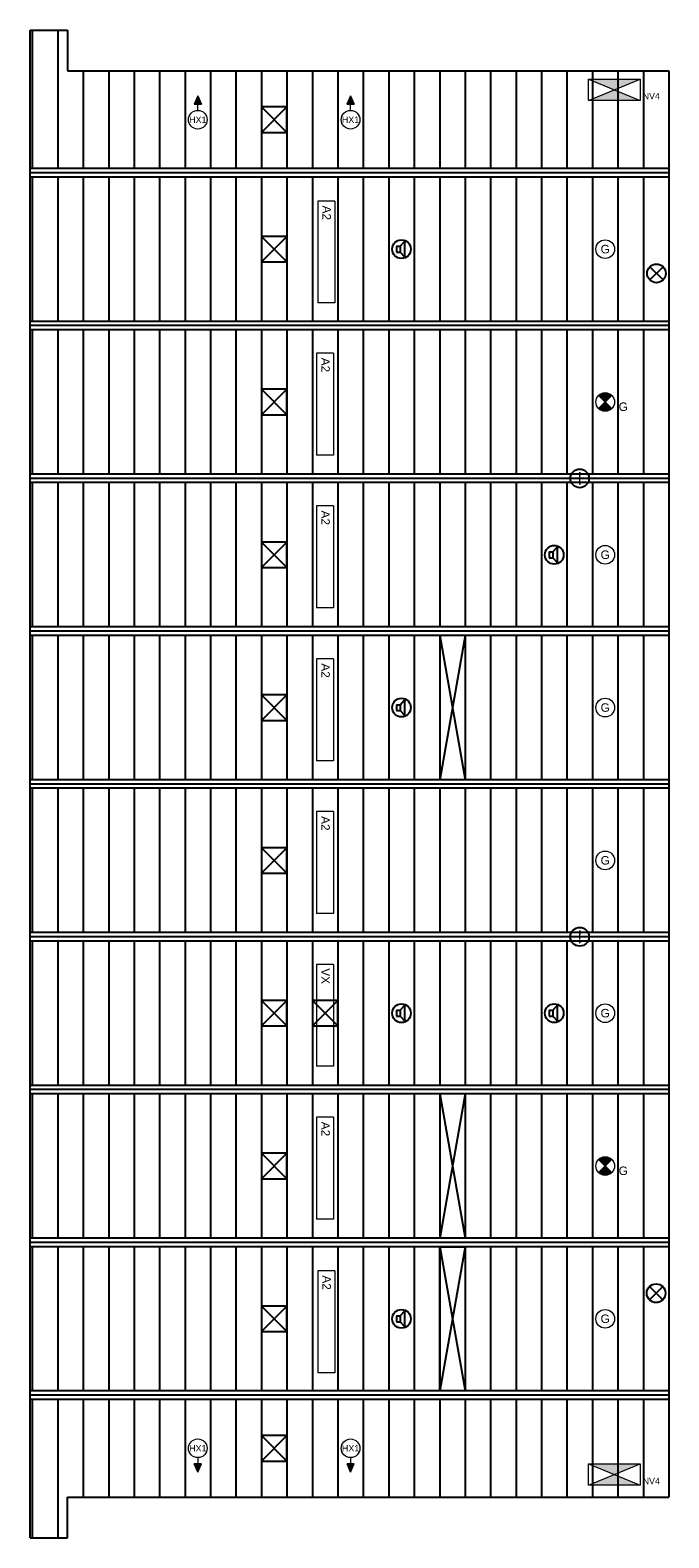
# Model space of a CAD drawing. Extents: x 7383 to 741080, y -570072 to -203000.
# Tile 11 of 32: x 512624 to 520149, y -286679 to -268919. Entities that reach past the tile are written whole.
import ezdxf

# ---------------------------------------------------------------- set-up
doc = ezdxf.new("R2010")
doc.units = 0
doc.header["$LTSCALE"] = 25
for name, color, linetype in [('0010CL', 2, 'CONTINUOUS'), ('KP-bandraster', 5, 'CONTINUOUS'), ('KP-kanthout', 3, 'CONTINUOUS'), ('KP-Lucht aanvoer', 6, 'CONTINUOUS'), ('KP-Melders', 3, 'CONTINUOUS'), ('KP-panelen', 1, 'CONTINUOUS')]:
    doc.layers.add(name, color=color, linetype=linetype)
doc.layers.add('KP-Verlichting', color=2, linetype='CONTINUOUS', lineweight=18)
doc.styles.add('arial', font='ARIAL.TTF')

msp = doc.modelspace()

# ---------------------------------------------------------------- hatches: boundary and pattern name
at = {"layer": 'KP-Verlichting', "linetype": 'Continuous'}
h = msp.add_hatch(color=256, dxfattribs=at)
h.paths.add_polyline_path([(519201.7, -269494.2), (519506.4, -269619.9), (519811.1, -269494.2)])
h.paths.add_polyline_path([(519811.1, -269745.5), (519506.4, -269619.9), (519201.7, -269745.5)])
h = msp.add_hatch(color=256, dxfattribs=at)
h.paths.add_polyline_path([(514599.1, -269691.8), (514599.1, -269789.6), (514641.2, -269789.6)])
h.paths.add_polyline_path([(514599.1, -269691.8), (514557, -269789.6), (514599.1, -269789.6)])
h = msp.add_hatch(color=256, dxfattribs=at)
h.paths.add_polyline_path([(516399.1, -269691.8), (516399.1, -269789.6), (516441.2, -269789.6)])
h.paths.add_polyline_path([(516399.1, -269691.8), (516357, -269789.6), (516399.1, -269789.6)])
h = msp.add_hatch(color=256, dxfattribs=at)
h.paths.add_polyline_path([(519321.4, -273221), (519399.1, -273298.8), (519476.9, -273221, 0.4142136)])
h.paths.add_polyline_path([(519321.4, -273376.5, 0.4142136), (519476.9, -273376.5), (519399.1, -273298.8)])
h = msp.add_hatch(color=256, dxfattribs=at)
h.paths.add_polyline_path([(519321.4, -282221), (519399.1, -282298.8), (519476.9, -282221, 0.4142136)])
h.paths.add_polyline_path([(519321.4, -282376.5, 0.4142136), (519476.9, -282376.5), (519399.1, -282298.8)])
h = msp.add_hatch(color=256, dxfattribs=at)
h.paths.add_polyline_path([(514599.2, -285905.7), (514599.1, -285807.9), (514557.1, -285807.9)])
h.paths.add_polyline_path([(514599.2, -285905.7), (514641.2, -285807.9), (514599.1, -285807.9)])
h = msp.add_hatch(color=256, dxfattribs=at)
h.paths.add_polyline_path([(516399.2, -285905.7), (516399.1, -285807.9), (516357.1, -285807.9)])
h.paths.add_polyline_path([(516399.2, -285905.7), (516441.2, -285807.9), (516399.1, -285807.9)])
h = msp.add_hatch(color=256, dxfattribs=at)
h.paths.add_polyline_path([(519201.7, -285808.1), (519506.4, -285933.8), (519811.1, -285808.1)])
h.paths.add_polyline_path([(519811.1, -286059.5), (519506.4, -285933.8), (519201.7, -286059.5)])

# ---------------------------------------------------------------- linework, layer by layer
at = {"layer": '0010CL', "linetype": 'Continuous'}
for p, q in [((520149.1, -270598.8), (512623.9, -270598.8)), ((520149.1, -272398.8), (512623.9, -272398.8)), ((520149.1, -274198.8), (512623.9, -274198.8)), ((520149.1, -275998.8), (512623.9, -275998.8)), ((520149.1, -277798.8), (512623.9, -277798.8)), ((520149.1, -279598.8), (512623.9, -279598.8)), ((520149.1, -281398.8), (512623.9, -281398.8)), ((520149.1, -283198.8), (512623.9, -283198.8)), ((520149.1, -284998.8), (512623.9, -284998.8))]:
    msp.add_line(p, q, dxfattribs=at)
at = {"layer": 'KP-bandraster', "linetype": 'Continuous'}
for p, q in [((520149.1, -270548.8), (512623.9, -270548.8)), ((520149.1, -270648.8), (512623.9, -270648.8)), ((520149.1, -272348.8), (512623.9, -272348.8)), ((520149.1, -272448.8), (512623.9, -272448.8)), ((520149.1, -274148.8), (512623.9, -274148.8)), ((520149.1, -274248.8), (512623.9, -274248.8)), ((520149.1, -275948.8), (512623.9, -275948.8)), ((520149.1, -276048.8), (512623.9, -276048.8)), ((520149.1, -277748.8), (512623.9, -277748.8)), ((520149.1, -277848.8), (512623.9, -277848.8)), ((520149.1, -279548.8), (512623.9, -279548.8)), ((520149.1, -279648.8), (512623.9, -279648.8)), ((520149.1, -281348.8), (512623.9, -281348.8)), ((520149.1, -281448.8), (512623.9, -281448.8)), ((520149.1, -283148.8), (512623.9, -283148.8)), ((520149.1, -283248.8), (512623.9, -283248.8)), ((520149.1, -284948.8), (512623.9, -284948.8)), ((520149.1, -285048.8), (512623.9, -285048.8))]:
    msp.add_line(p, q, dxfattribs=at)
at = {"layer": 'KP-kanthout', "linetype": 'Continuous'}
for p, q in [((512623.9, -286678.8), (512623.9, -268918.8)), ((512623.9, -268918.8), (513062.4, -268918.8)), ((513062.4, -268918.8), (513062.4, -269398.8)), ((513062.4, -269398.8), (520149.1, -269398.8)), ((520149.1, -269398.8), (520149.1, -286198.8)), ((513062.4, -286678.8), (513062.4, -286198.8)), ((513062.4, -286198.8), (520149.1, -286198.8)), ((512623.9, -286678.8), (513062.4, -286678.8))]:
    msp.add_line(p, q, dxfattribs=at)
at = {"layer": 'KP-Lucht aanvoer', "linetype": 'Continuous'}
for p, q in [((515349.3, -269823.8), (515349.2, -270123.8)), ((515349.2, -270123.8), (515649, -269823.8)), ((515649, -269823.8), (515349.3, -269823.8)), ((515349.3, -269823.8), (515649.2, -270123.8)), ((515649.2, -270123.8), (515649, -269823.8)), ((515349.2, -270123.8), (515649.2, -270123.8)), ((515349.3, -271348.8), (515349.2, -271648.8)), ((515349.2, -271648.8), (515649, -271348.8)), ((515649, -271348.8), (515349.3, -271348.8)), ((515349.3, -271348.8), (515649.2, -271648.8)), ((515649.2, -271648.8), (515649, -271348.8)), ((515349.2, -271648.8), (515649.2, -271648.8)), ((515349.3, -273148.8), (515349.2, -273448.8)), ((515349.2, -273448.8), (515649, -273148.8)), ((515649, -273148.8), (515349.3, -273148.8)), ((515349.3, -273148.8), (515649.2, -273448.8)), ((515649.2, -273448.8), (515649, -273148.8)), ((515349.2, -273448.8), (515649.2, -273448.8)), ((515349.3, -274948.8), (515349.2, -275248.8)), ((515349.2, -275248.8), (515649, -274948.8)), ((515649, -274948.8), (515349.3, -274948.8)), ((515349.3, -274948.8), (515649.2, -275248.8)), ((515649.2, -275248.8), (515649, -274948.8)), ((515349.2, -275248.8), (515649.2, -275248.8)), ((517449.1, -276048.8), (517749.1, -277748.8)), ((517749.1, -276048.8), (517449.1, -277748.8)), ((515349.3, -276748.8), (515349.2, -277048.8)), ((515349.2, -277048.8), (515649, -276748.8)), ((515649, -276748.8), (515349.3, -276748.8)), ((515349.3, -276748.8), (515649.2, -277048.8)), ((515649.2, -277048.8), (515649, -276748.8)), ((515349.2, -277048.8), (515649.2, -277048.8)), ((515349.3, -278548.8), (515349.2, -278848.8)), ((515349.2, -278848.8), (515649, -278548.8)), ((515649, -278548.8), (515349.3, -278548.8)), ((515349.3, -278548.8), (515649.2, -278848.8)), ((515649.2, -278848.8), (515649, -278548.8)), ((515349.2, -278848.8), (515649.2, -278848.8)), ((515349.3, -280348.8), (515349.2, -280648.8)), ((515349.2, -280648.8), (515649, -280348.8)), ((515649, -280348.8), (515349.3, -280348.8)), ((515349.3, -280348.8), (515649.2, -280648.8)), ((515649.2, -280648.8), (515649, -280348.8)), ((515949.3, -280348.8), (515949.2, -280648.8)), ((515949.2, -280648.8), (516249, -280348.8)), ((516249, -280348.8), (515949.3, -280348.8)), ((515949.3, -280348.8), (516249.2, -280648.8)), ((516249.2, -280648.8), (516249, -280348.8)), ((515349.2, -280648.8), (515649.2, -280648.8)), ((515949.2, -280648.8), (516249.2, -280648.8)), ((517449.1, -281448.8), (517749.1, -283148.8)), ((517749.1, -281448.8), (517449.1, -283148.8)), ((515349.3, -282148.8), (515349.2, -282448.8)), ((515349.2, -282448.8), (515649, -282148.8)), ((515649, -282148.8), (515349.3, -282148.8)), ((515349.3, -282148.8), (515649.2, -282448.8)), ((515649.2, -282448.8), (515649, -282148.8)), ((515349.2, -282448.8), (515649.2, -282448.8)), ((517449.1, -283248.8), (517749.1, -283248.8)), ((517449.1, -284948.8), (517449.1, -283248.8)), ((517449.1, -283248.8), (517749.1, -284948.8)), ((517749.1, -283248.8), (517449.1, -284948.8)), ((517749.1, -283248.8), (517749.1, -284948.8)), ((515349.3, -283948.8), (515349.2, -284248.8)), ((515349.2, -284248.8), (515649, -283948.8)), ((515649, -283948.8), (515349.3, -283948.8)), ((515349.3, -283948.8), (515649.2, -284248.8)), ((515649.2, -284248.8), (515649, -283948.8)), ((515349.2, -284248.8), (515649.2, -284248.8)), ((517749.1, -284948.8), (517449.1, -284948.8)), ((515349.3, -285473.8), (515349.2, -285773.8)), ((515349.2, -285773.8), (515649, -285473.8)), ((515649, -285473.8), (515349.3, -285473.8)), ((515349.3, -285473.8), (515649.2, -285773.8)), ((515649.2, -285773.8), (515649, -285473.8)), ((515349.2, -285773.8), (515649.2, -285773.8))]:
    msp.add_line(p, q, dxfattribs=at)
at = {"layer": 'KP-Melders', "linetype": 'Continuous'}
for p, q in [((516939.2, -271464.3), (516982.3, -271464.3)), ((516939.2, -271464.3), (516939.2, -271534.3)), ((516939.2, -271534.3), (516982.3, -271534.3)), ((516939.2, -271534.3), (516982.3, -271534.3)), ((516982.3, -271464.3), (517034.3, -271409)), ((516982.3, -271464.3), (516982.3, -271534.3)), ((516982.3, -271534.3), (517034.3, -271589.7)), ((517034.3, -271409), (517034.3, -271589.7)), ((519924.9, -271861.8), (520080.4, -271706.2)), ((519924.9, -271706.2), (520080.4, -271861.8)), ((518739.2, -275064.3), (518782.3, -275064.3)), ((518739.2, -275064.3), (518739.2, -275134.3)), ((518782.3, -275064.3), (518834.3, -275009)), ((518782.3, -275064.3), (518782.3, -275134.3)), ((518834.3, -275009), (518834.3, -275189.7)), ((518739.2, -275134.3), (518782.3, -275134.3)), ((518739.2, -275134.3), (518782.3, -275134.3)), ((518782.3, -275134.3), (518834.3, -275189.7)), ((516939.2, -276864.3), (516982.3, -276864.3)), ((516939.2, -276864.3), (516939.2, -276934.3)), ((516982.3, -276864.3), (517034.3, -276809)), ((516982.3, -276864.3), (516982.3, -276934.3)), ((517034.3, -276809), (517034.3, -276989.7)), ((516939.2, -276934.3), (516982.3, -276934.3)), ((516939.2, -276934.3), (516982.3, -276934.3)), ((516982.3, -276934.3), (517034.3, -276989.7)), ((516982.3, -280464.3), (517034.3, -280409)), ((517034.3, -280409), (517034.3, -280589.7)), ((518782.3, -280464.3), (518834.3, -280409)), ((518834.3, -280409), (518834.3, -280589.7)), ((516939.2, -280464.3), (516982.3, -280464.3)), ((516939.2, -280464.3), (516939.2, -280534.3)), ((516939.2, -280534.3), (516982.3, -280534.3)), ((516939.2, -280534.3), (516982.3, -280534.3)), ((516982.3, -280464.3), (516982.3, -280534.3)), ((516982.3, -280534.3), (517034.3, -280589.7)), ((518739.2, -280464.3), (518782.3, -280464.3)), ((518739.2, -280464.3), (518739.2, -280534.3)), ((518739.2, -280534.3), (518782.3, -280534.3)), ((518739.2, -280534.3), (518782.3, -280534.3)), ((518782.3, -280464.3), (518782.3, -280534.3)), ((518782.3, -280534.3), (518834.3, -280589.7)), ((519921.1, -283874.6), (520076.6, -283719.1)), ((519921.1, -283719.1), (520076.6, -283874.6)), ((516939.2, -284064.3), (516982.3, -284064.3)), ((516939.2, -284064.3), (516939.2, -284134.3)), ((516939.2, -284134.3), (516982.3, -284134.3)), ((516939.2, -284134.3), (516982.3, -284134.3)), ((516982.3, -284064.3), (517034.3, -284009)), ((516982.3, -284064.3), (516982.3, -284134.3)), ((516982.3, -284134.3), (517034.3, -284189.7)), ((517034.3, -284009), (517034.3, -284189.7))]:
    msp.add_line(p, q, dxfattribs=at)
for centre in [(516999.1, -271498.8), (520002.7, -271784), (519099.1, -274198.8), (518799.1, -275098.8), (516999.1, -276898.8), (519099.1, -279598.8), (516999.1, -280498.8), (518799.1, -280498.8), (519998.8, -283796.9), (516999.1, -284098.8)]:
    msp.add_circle(centre, 110, dxfattribs=at)
at = {"layer": 'KP-panelen', "linetype": 'Continuous'}
for p, q in [((512649.1, -268918.8), (512649.1, -270548.8)), ((512949.1, -268918.8), (512949.1, -270548.8)), ((513249.1, -269398.8), (513249.1, -270548.8)), ((513549.1, -269398.8), (513549.1, -270548.8)), ((513849.1, -269398.8), (513849.1, -270548.8)), ((514149.1, -269398.8), (514149.1, -270548.8)), ((514449.1, -269398.8), (514449.1, -270548.8)), ((514749.1, -269398.8), (514749.1, -270548.8)), ((515049.1, -269398.8), (515049.1, -270548.8)), ((515349.1, -269398.8), (515349.1, -270548.8)), ((515649.1, -269398.8), (515649.1, -270548.8)), ((515949.1, -269398.8), (515949.1, -270548.8)), ((516249.1, -269398.8), (516249.1, -270548.8)), ((516549.1, -269398.8), (516549.1, -270548.8)), ((516849.1, -269398.8), (516849.1, -270548.8)), ((517149.1, -269398.8), (517149.1, -270548.8)), ((517449.1, -269398.8), (517449.1, -270548.8)), ((517749.1, -269398.8), (517749.1, -270548.8)), ((518049.1, -269398.8), (518049.1, -270548.8)), ((518349.1, -269398.8), (518349.1, -270548.8)), ((518649.1, -269398.8), (518649.1, -270548.8)), ((518949.1, -269398.8), (518949.1, -270548.8)), ((519249.1, -269398.8), (519249.1, -270548.8)), ((519549.1, -269398.8), (519549.1, -270548.8)), ((519849.1, -269398.8), (519849.1, -270548.8)), ((512649.1, -270637.2), (512649.1, -272337.2)), ((512949.1, -270637.2), (512949.1, -272337.2)), ((513249.1, -270637.2), (513249.1, -272337.2)), ((513549.1, -270637.2), (513549.1, -272337.2)), ((513849.1, -270637.2), (513849.1, -272337.2)), ((514149.1, -270637.2), (514149.1, -272337.2)), ((514449.1, -270637.2), (514449.1, -272337.2)), ((514749.1, -270637.2), (514749.1, -272337.2)), ((515049.1, -270637.2), (515049.1, -272337.2)), ((515349.1, -270648.8), (515349.1, -272348.8)), ((515649.1, -270648.8), (515649.1, -272348.8)), ((515949.1, -270648.8), (515949.1, -272348.8)), ((516249.1, -270648.8), (516249.1, -272348.8)), ((516549.1, -270648.8), (516549.1, -272348.8)), ((516849.1, -270648.8), (516849.1, -272348.8)), ((517149.1, -270648.8), (517149.1, -272348.8)), ((517449.1, -270648.8), (517449.1, -272348.8)), ((517749.1, -270648.8), (517749.1, -272348.8)), ((518049.1, -270648.8), (518049.1, -272348.8)), ((518349.1, -270648.8), (518349.1, -272348.8)), ((518649.1, -270648.8), (518649.1, -272348.8)), ((518949.1, -270648.8), (518949.1, -272348.8)), ((519249.1, -270648.8), (519249.1, -272348.8)), ((519549.1, -270648.8), (519549.1, -272348.8)), ((519849.1, -270648.8), (519849.1, -272348.8)), ((512649.1, -272437.2), (512649.1, -274137.2)), ((512949.1, -272437.2), (512949.1, -274137.2)), ((513249.1, -272437.2), (513249.1, -274137.2)), ((513549.1, -272437.2), (513549.1, -274137.2)), ((513849.1, -272437.2), (513849.1, -274137.2)), ((514149.1, -272437.2), (514149.1, -274137.2)), ((514449.1, -272437.2), (514449.1, -274137.2)), ((514749.1, -272437.2), (514749.1, -274137.2)), ((515049.1, -272437.2), (515049.1, -274137.2)), ((515349.1, -272448.8), (515349.1, -274148.8)), ((515649.1, -272448.8), (515649.1, -274148.8)), ((515949.1, -272448.8), (515949.1, -274148.8)), ((516249.1, -272448.8), (516249.1, -274148.8)), ((516549.1, -272448.8), (516549.1, -274148.8)), ((516849.1, -272448.8), (516849.1, -274148.8)), ((517149.1, -272448.8), (517149.1, -274148.8)), ((517449.1, -272448.8), (517449.1, -274148.8)), ((517749.1, -272448.8), (517749.1, -274148.8)), ((518049.1, -272448.8), (518049.1, -274148.8)), ((518349.1, -272448.8), (518349.1, -274148.8)), ((518649.1, -272448.8), (518649.1, -274148.8)), ((518949.1, -272448.8), (518949.1, -274148.8)), ((519249.1, -272448.8), (519249.1, -274148.8)), ((519549.1, -272448.8), (519549.1, -274148.8)), ((519849.1, -272448.8), (519849.1, -274148.8)), ((512649.1, -274237.2), (512649.1, -275937.2)), ((512949.1, -274237.2), (512949.1, -275937.2)), ((513249.1, -274237.2), (513249.1, -275937.2)), ((513549.1, -274237.2), (513549.1, -275937.2)), ((513849.1, -274237.2), (513849.1, -275937.2)), ((514149.1, -274237.2), (514149.1, -275937.2)), ((514449.1, -274237.2), (514449.1, -275937.2)), ((514749.1, -274237.2), (514749.1, -275937.2)), ((515049.1, -274237.2), (515049.1, -275937.2)), ((515349.1, -274248.8), (515349.1, -275948.8)), ((515649.1, -274248.8), (515649.1, -275948.8)), ((515949.1, -274248.8), (515949.1, -275948.8)), ((516249.1, -274248.8), (516249.1, -275948.8)), ((516549.1, -274248.8), (516549.1, -275948.8)), ((516849.1, -274248.8), (516849.1, -275948.8)), ((517149.1, -274248.8), (517149.1, -275948.8)), ((517449.1, -274248.8), (517449.1, -275948.8)), ((517749.1, -274248.8), (517749.1, -275948.8)), ((518049.1, -274248.8), (518049.1, -275948.8)), ((518349.1, -274248.8), (518349.1, -275948.8)), ((518649.1, -274248.8), (518649.1, -275948.8)), ((518949.1, -274248.8), (518949.1, -275948.8)), ((519249.1, -274248.8), (519249.1, -275948.8)), ((519549.1, -274248.8), (519549.1, -275948.8)), ((519849.1, -274248.8), (519849.1, -275948.8)), ((512649.1, -276037.2), (512649.1, -277737.2)), ((512949.1, -276037.2), (512949.1, -277737.2)), ((513249.1, -276037.2), (513249.1, -277737.2)), ((513549.1, -276037.2), (513549.1, -277737.2)), ((513849.1, -276037.2), (513849.1, -277737.2)), ((514149.1, -276037.2), (514149.1, -277737.2)), ((514449.1, -276037.2), (514449.1, -277737.2)), ((514749.1, -276037.2), (514749.1, -277737.2)), ((515049.1, -276037.2), (515049.1, -277737.2)), ((515349.1, -276048.8), (515349.1, -277748.8)), ((515649.1, -276048.8), (515649.1, -277748.8)), ((515949.1, -276048.8), (515949.1, -277748.8)), ((516249.1, -276048.8), (516249.1, -277748.8)), ((516549.1, -276048.8), (516549.1, -277748.8)), ((516849.1, -276048.8), (516849.1, -277748.8)), ((517149.1, -276048.8), (517149.1, -277748.8)), ((517449.1, -276048.8), (517449.1, -277748.8)), ((517749.1, -276048.8), (517749.1, -277748.8)), ((518049.1, -276048.8), (518049.1, -277748.8)), ((518349.1, -276048.8), (518349.1, -277748.8)), ((518649.1, -276048.8), (518649.1, -277748.8)), ((518949.1, -276048.8), (518949.1, -277748.8)), ((519249.1, -276048.8), (519249.1, -277748.8)), ((519549.1, -276048.8), (519549.1, -277748.8)), ((519849.1, -276048.8), (519849.1, -277748.8)), ((512649.1, -277837.2), (512649.1, -279537.2)), ((512949.1, -277837.2), (512949.1, -279537.2)), ((513249.1, -277837.2), (513249.1, -279537.2)), ((513549.1, -277837.2), (513549.1, -279537.2)), ((513849.1, -277837.2), (513849.1, -279537.2)), ((514149.1, -277837.2), (514149.1, -279537.2)), ((514449.1, -277837.2), (514449.1, -279537.2)), ((514749.1, -277837.2), (514749.1, -279537.2)), ((515049.1, -277837.2), (515049.1, -279537.2)), ((515349.1, -277848.8), (515349.1, -279548.8)), ((515649.1, -277848.8), (515649.1, -279548.8)), ((515949.1, -277848.8), (515949.1, -279548.8)), ((516249.1, -277848.8), (516249.1, -279548.8)), ((516549.1, -277848.8), (516549.1, -279548.8)), ((516849.1, -277848.8), (516849.1, -279548.8)), ((517149.1, -277848.8), (517149.1, -279548.8)), ((517449.1, -277848.8), (517449.1, -279548.8)), ((517749.1, -277848.8), (517749.1, -279548.8)), ((518049.1, -277848.8), (518049.1, -279548.8)), ((518349.1, -277848.8), (518349.1, -279548.8)), ((518649.1, -277848.8), (518649.1, -279548.8)), ((518949.1, -277848.8), (518949.1, -279548.8)), ((519249.1, -277848.8), (519249.1, -279548.8)), ((519549.1, -277848.8), (519549.1, -279548.8)), ((519849.1, -277848.8), (519849.1, -279548.8)), ((512649.1, -279637.2), (512649.1, -281337.2)), ((512949.1, -279637.2), (512949.1, -281337.2)), ((513249.1, -279637.2), (513249.1, -281337.2)), ((513549.1, -279637.2), (513549.1, -281337.2)), ((513849.1, -279637.2), (513849.1, -281337.2)), ((514149.1, -279637.2), (514149.1, -281337.2)), ((514449.1, -279637.2), (514449.1, -281337.2)), ((514749.1, -279637.2), (514749.1, -281337.2)), ((515049.1, -279637.2), (515049.1, -281337.2)), ((515349.1, -279648.8), (515349.1, -281348.8)), ((515649.1, -279648.8), (515649.1, -281348.8)), ((515949.1, -279648.8), (515949.1, -281348.8)), ((516249.1, -279648.8), (516249.1, -281348.8)), ((516549.1, -279648.8), (516549.1, -281348.8)), ((516849.1, -279648.8), (516849.1, -281348.8)), ((517149.1, -279648.8), (517149.1, -281348.8)), ((517449.1, -279648.8), (517449.1, -281348.8)), ((517749.1, -279648.8), (517749.1, -281348.8)), ((518049.1, -279648.8), (518049.1, -281348.8)), ((518349.1, -279648.8), (518349.1, -281348.8)), ((518649.1, -279648.8), (518649.1, -281348.8)), ((518949.1, -279648.8), (518949.1, -281348.8)), ((519249.1, -279648.8), (519249.1, -281348.8)), ((519549.1, -279648.8), (519549.1, -281348.8)), ((519849.1, -279648.8), (519849.1, -281348.8)), ((512649.1, -281437.2), (512649.1, -283137.2)), ((512949.1, -281437.2), (512949.1, -283137.2)), ((513249.1, -281437.2), (513249.1, -283137.2)), ((513549.1, -281437.2), (513549.1, -283137.2)), ((513849.1, -281437.2), (513849.1, -283137.2)), ((514149.1, -281437.2), (514149.1, -283137.2)), ((514449.1, -281437.2), (514449.1, -283137.2)), ((514749.1, -281437.2), (514749.1, -283137.2)), ((515049.1, -281437.2), (515049.1, -283137.2)), ((515349.1, -281448.8), (515349.1, -283148.8)), ((515649.1, -281448.8), (515649.1, -283148.8)), ((515949.1, -281448.8), (515949.1, -283148.8)), ((516249.1, -281448.8), (516249.1, -283148.8)), ((516549.1, -281448.8), (516549.1, -283148.8)), ((516849.1, -281448.8), (516849.1, -283148.8)), ((517149.1, -281448.8), (517149.1, -283148.8)), ((517449.1, -281448.8), (517449.1, -283148.8)), ((517749.1, -281448.8), (517749.1, -283148.8)), ((518049.1, -281448.8), (518049.1, -283148.8)), ((518349.1, -281448.8), (518349.1, -283148.8)), ((518649.1, -281448.8), (518649.1, -283148.8)), ((518949.1, -281448.8), (518949.1, -283148.8)), ((519249.1, -281448.8), (519249.1, -283148.8)), ((519549.1, -281448.8), (519549.1, -283148.8)), ((519849.1, -281448.8), (519849.1, -283148.8)), ((512649.1, -283237.2), (512649.1, -284937.2)), ((512949.1, -283237.2), (512949.1, -284937.2)), ((513249.1, -283237.2), (513249.1, -284937.2)), ((513549.1, -283237.2), (513549.1, -284937.2)), ((513849.1, -283237.2), (513849.1, -284937.2)), ((514149.1, -283237.2), (514149.1, -284937.2)), ((514449.1, -283237.2), (514449.1, -284937.2)), ((514749.1, -283237.2), (514749.1, -284937.2)), ((515049.1, -283237.2), (515049.1, -284937.2)), ((515349.1, -283248.8), (515349.1, -284948.8)), ((515649.1, -283248.8), (515649.1, -284948.8)), ((515949.1, -283248.8), (515949.1, -284948.8)), ((516249.1, -283248.8), (516249.1, -284948.8)), ((516549.1, -283248.8), (516549.1, -284948.8)), ((516849.1, -283248.8), (516849.1, -284948.8)), ((517149.1, -283248.8), (517149.1, -284948.8)), ((517449.1, -283248.8), (517449.1, -284948.8)), ((517749.1, -283248.8), (517749.1, -284948.8)), ((518049.1, -283248.8), (518049.1, -284948.8)), ((518349.1, -283248.8), (518349.1, -284948.8)), ((518649.1, -283248.8), (518649.1, -284948.8)), ((518949.1, -283248.8), (518949.1, -284948.8)), ((519249.1, -283248.8), (519249.1, -284948.8)), ((519549.1, -283248.8), (519549.1, -284948.8)), ((519849.1, -283248.8), (519849.1, -284948.8)), ((512649.1, -285037.2), (512649.1, -286678.8)), ((512949.1, -285037.2), (512949.1, -286678.8)), ((513249.1, -285037.2), (513249.1, -286198.8)), ((513549.1, -285037.2), (513549.1, -286198.8)), ((513849.1, -285037.2), (513849.1, -286198.8)), ((514149.1, -285037.2), (514149.1, -286198.8)), ((514449.1, -285037.2), (514449.1, -286198.8)), ((514749.1, -285037.2), (514749.1, -286198.8)), ((515049.1, -285037.2), (515049.1, -286198.8)), ((515349.1, -285048.8), (515349.1, -286198.8)), ((515649.1, -285048.8), (515649.1, -286198.8)), ((515949.1, -285048.8), (515949.1, -286198.8)), ((516249.1, -285048.8), (516249.1, -286198.8)), ((516549.1, -285048.8), (516549.1, -286198.8)), ((516849.1, -285048.8), (516849.1, -286198.8)), ((517149.1, -285048.8), (517149.1, -286198.8)), ((517449.1, -285048.8), (517449.1, -286198.8)), ((517749.1, -285048.8), (517749.1, -286198.8)), ((518049.1, -285048.8), (518049.1, -286198.8)), ((518349.1, -285048.8), (518349.1, -286198.8)), ((518649.1, -285048.8), (518649.1, -286198.8)), ((518949.1, -285048.8), (518949.1, -286198.8)), ((519249.1, -285048.8), (519249.1, -286198.8)), ((519549.1, -285048.8), (519549.1, -286198.8)), ((519849.1, -285048.8), (519849.1, -286198.8))]:
    msp.add_line(p, q, dxfattribs=at)
at = {"layer": 'KP-Verlichting', "linetype": 'Continuous'}
for p, q in [((519201.7, -269494.2), (519811.1, -269494.2)), ((519201.7, -269745.5), (519201.7, -269494.2)), ((519201.7, -269745.5), (519811.1, -269494.2)), ((519201.7, -269494.2), (519811.1, -269745.5)), ((519811.1, -269494.2), (519811.1, -269745.5)), ((514599.1, -269691.8), (514557, -269789.6)), ((514599.1, -269863.8), (514599.1, -269691.8)), ((514599.1, -269691.8), (514641.2, -269789.6)), ((516399.1, -269691.8), (516357, -269789.6)), ((516399.1, -269863.8), (516399.1, -269691.8)), ((516399.1, -269691.8), (516441.2, -269789.6)), ((519811.1, -269745.5), (519201.7, -269745.5)), ((514557, -269789.6), (514641.2, -269789.6)), ((516357, -269789.6), (516441.2, -269789.6)), ((516012.6, -270932), (516012.6, -272132)), ((516212.6, -270932), (516012.6, -270932)), ((516212.6, -270932), (516212.6, -272132)), ((516212.6, -272132), (516012.6, -272132)), ((515999.1, -272724), (515999.1, -273924)), ((516199.1, -272724), (515999.1, -272724)), ((516199.1, -272724), (516199.1, -273924)), ((519476.9, -273376.5), (519321.4, -273221)), ((519321.4, -273376.5), (519476.9, -273221)), ((516199.1, -273924), (515999.1, -273924)), ((515999.1, -274524), (515999.1, -275724)), ((516199.1, -274524), (515999.1, -274524)), ((516199.1, -274524), (516199.1, -275724)), ((516199.1, -275724), (515999.1, -275724)), ((515999.1, -276324), (515999.1, -277524)), ((516199.1, -276324), (515999.1, -276324)), ((516199.1, -276324), (516199.1, -277524)), ((516199.1, -277524), (515999.1, -277524)), ((515999.1, -278124), (515999.1, -279324)), ((516199.1, -278124), (515999.1, -278124)), ((516199.1, -278124), (516199.1, -279324)), ((516199.1, -279324), (515999.1, -279324)), ((515999.1, -279924), (515999.1, -281124)), ((516199.1, -279924), (515999.1, -279924)), ((516199.1, -279924), (516199.1, -281124)), ((516199.1, -281124), (515999.1, -281124)), ((515999.1, -281724), (515999.1, -282924)), ((516199.1, -281724), (515999.1, -281724)), ((516199.1, -281724), (516199.1, -282924)), ((519476.9, -282376.5), (519321.4, -282221)), ((519321.4, -282376.5), (519476.9, -282221)), ((516199.1, -282924), (515999.1, -282924)), ((516012.6, -283533.6), (516012.6, -284733.6)), ((516212.6, -283533.6), (516012.6, -283533.6)), ((516212.6, -283533.6), (516212.6, -284733.6)), ((516212.6, -284733.6), (516012.6, -284733.6)), ((514599.1, -285733.7), (514599.2, -285905.7)), ((516399.1, -285733.7), (516399.2, -285905.7)), ((514599.2, -285905.7), (514557.1, -285807.9)), ((514641.2, -285807.9), (514557.1, -285807.9)), ((514599.2, -285905.7), (514641.2, -285807.9)), ((516399.2, -285905.7), (516357.1, -285807.9)), ((516441.2, -285807.9), (516357.1, -285807.9)), ((516399.2, -285905.7), (516441.2, -285807.9)), ((519201.7, -285808.1), (519811.1, -285808.1)), ((519201.7, -286059.5), (519201.7, -285808.1)), ((519201.7, -286059.5), (519811.1, -285808.1)), ((519201.7, -285808.1), (519811.1, -286059.5)), ((519811.1, -285808.1), (519811.1, -286059.5)), ((519811.1, -286059.5), (519201.7, -286059.5))]:
    msp.add_line(p, q, dxfattribs=at)
for centre in [(514599.1, -269973.8), (514599.1, -269973.8), (516399.1, -269973.8), (516399.1, -269973.8), (519399.1, -271498.8), (519399.1, -273298.8), (519399.1, -275098.8), (519399.1, -276898.8), (519399.1, -278698.8), (519399.1, -280498.8), (519399.1, -282298.8), (519399.1, -284098.8), (514599.1, -285623.8), (514599.1, -285623.8), (516399.1, -285623.8), (516399.1, -285623.8)]:
    msp.add_circle(centre, 110, dxfattribs=at)

# ---------------------------------------------------------------- texts
at = {"layer": 'KP-Melders', "linetype": 'Continuous', "char_height": 150, "attachment_point": 5, "style": 'arial'}
for insert in [(519099.1, -274198.8), (519099.1, -279598.8)]:
    msp.add_mtext('\\A1;!', dxfattribs=dict(at, insert=insert))
at = {"layer": 'KP-Verlichting', "linetype": 'Continuous', "attachment_point": 5, "style": 'arial'}
for s, insert, char_height in [('\\A1;NV4', (519942, -269695.2), 75), ('\\A1;HX1', (514599.1, -269973.8), 75), ('\\A1;HX1', (516399.1, -269973.8), 75), ('\\A1;G', (519399.1, -271498.8), 100), ('\\A1;G', (519611.9, -273355.5), 100), ('\\A1;G', (519399.1, -275098.8), 100), ('\\A1;G', (519399.1, -276898.8), 100), ('\\A1;G', (519399.1, -278698.8), 100), ('\\A1;G', (519399.1, -280498.8), 100), ('\\A1;G', (519611.9, -282355.5), 100), ('\\A1;G', (519399.1, -284098.8), 100), ('\\A1;HX1', (514599.1, -285623.8), 75), ('\\A1;HX1', (516399.1, -285623.8), 75), ('\\A1;NV4', (519942, -286009.1), 75)]:
    msp.add_mtext(s, dxfattribs=dict(at, insert=insert, char_height=char_height))
at = {"layer": 'KP-Verlichting', "linetype": 'Continuous', "char_height": 100, "attachment_point": 5, "rotation": 270, "style": 'arial'}
for s, insert in [('\\A1;A2', (516117.7, -271070.7)), ('\\A1;A2', (516104.2, -272862.6)), ('\\A1;A2', (516104.2, -274662.6)), ('\\A1;A2', (516104.2, -276462.6)), ('\\A1;A2', (516104.2, -278262.6)), ('\\A1;VX', (516104.2, -280062.6)), ('\\A1;A2', (516104.2, -281862.6)), ('\\A1;A2', (516117.7, -283672.2))]:
    msp.add_mtext(s, dxfattribs=dict(at, insert=insert))

doc.saveas('drawing.dxf')
